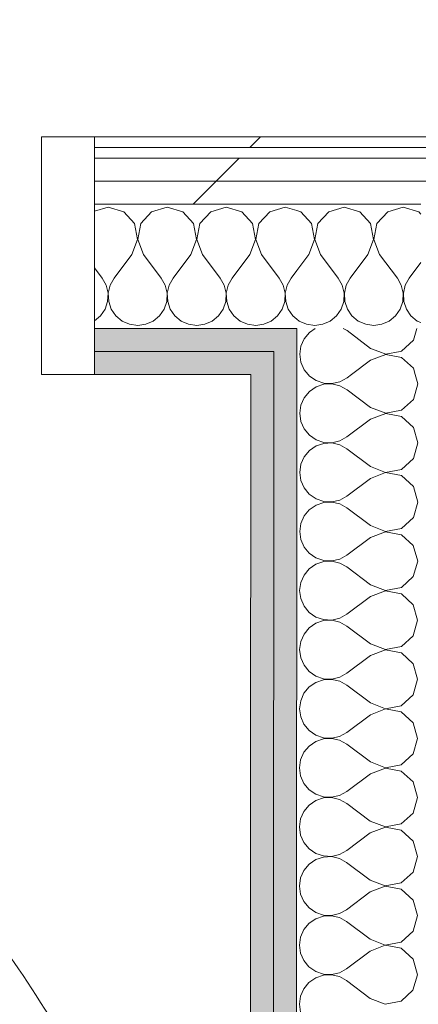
# Model space of a CAD drawing. Header units: millimetres. Extents: x -30280 to 19093, y -18706 to 4378.
# Tile 175 of 206: x -4067 to -3841, y -14164 to -13608. Entities that reach past the tile are written whole.
import ezdxf

# ---------------------------------------------------------------- set-up
doc = ezdxf.new("R2010")
doc.units = ezdxf.units.MM
doc.header["$MEASUREMENT"] = 0
doc.linetypes.add('Rayas Pequeñas', pattern=[282.222222, 141.111111, -141.111111])
doc.linetypes.add('Wipeout_Contour', pattern=[1000, 0, -1000])
for name, color, linetype in [('02_ACAB_Anotacio Portes', 7, 'Continuous'), ('Nuevo_08_E_Envans secs', 7, 'Continuous'), ('Nuevo_Puertas Archicad', 7, 'Continuous')]:
    doc.layers.add(name, color=color, linetype=linetype)
for name, color, linetype, lineweight in [('02_ACAB_Anotacio Portes_Pluma_Nº__46', 5, 'Continuous', 5), ('Nuevo_01 2D_Mobiliari_Pluma_Nº__101', 252, 'Continuous', 5), ('Nuevo_08_E_Envans secs_Pluma_Nº__1', 7, 'Continuous', 5), ('Nuevo_Puertas Archicad_Pluma_Nº__1', 7, 'Continuous', 5)]:
    doc.layers.add(name, color=color, linetype=linetype, lineweight=lineweight)
for name, color, linetype, lineweight, true_color in [('Nuevo_08_E_Envans secs_Pluma_Nº__102', 7, 'Continuous', 5, 0xcccccc), ('Nuevo_08_E_Envans secs_Pluma_Nº__171', 171, 'Continuous', 13, 0xaaaaff), ('Nuevo_08_E_Envans secs_Pluma_Nº__177', 7, 'Continuous', 15, 0xf7e046), ('Nuevo_08_E_Envans secs_Pluma_Nº__79', 7, 'Continuous', 5, 0xaaffd5)]:
    doc.layers.add(name, color=color, linetype=linetype, lineweight=lineweight, true_color=true_color)
doc.styles.add('Estilo_Generado_1', font='arial.ttf')
pattern_1 = [(45, (0, 0), (-183.8478, 183.8478), [195, -65]), (45, (7e-14, 183.85), (-183.8478, 183.8478), [195, -65])]

# ---------------------------------------------------------------- blocks, each defined once
blk = doc.blocks.new('*X217')
at = {"layer": 'Nuevo_08_E_Envans secs_Pluma_Nº__102', "color": 254, "linetype": 'Continuous', "lineweight": 5, "true_color": 0xcccccc}
for p, q in [((-3907.9, -13716.72), (-3910.02, -13716.12)), ((-3901.76, -13723.44), (-3907.9, -13716.72)), ((-3892.1, -13716.72), (-3898.24, -13723.44)), ((-3883.33, -13714.23), (-3892.1, -13716.72)), ((-3874.57, -13716.72), (-3883.33, -13714.23)), ((-3868.43, -13723.44), (-3874.57, -13716.72)), ((-3858.76, -13716.72), (-3864.91, -13723.44)), ((-3850, -13714.23), (-3858.76, -13716.72)), ((-3841.24, -13716.72), (-3850, -13714.23)), ((-3840.02, -13718.05), (-3841.24, -13716.72)), ((-3900.07, -13732.39), (-3901.76, -13723.44)), ((-3898.24, -13723.44), (-3899.93, -13732.39)), ((-3866.73, -13732.39), (-3868.43, -13723.44)), ((-3864.91, -13723.44), (-3866.6, -13732.39)), ((-3903.33, -13740.89), (-3900.07, -13732.39)), ((-3899.93, -13732.39), (-3896.67, -13740.89)), ((-3870, -13740.89), (-3866.73, -13732.39)), ((-3866.6, -13732.39), (-3863.33, -13740.89)), ((-3903.33, -13740.89), (-3910.04, -13749.84)), ((-3896.67, -13740.89), (-3886.67, -13754.23)), ((-3870, -13740.89), (-3880, -13754.23)), ((-3863.33, -13740.89), (-3853.33, -13754.23)), ((-3840.04, -13745.39), (-3846.67, -13754.23)), ((-3884.44, -13758.25), (-3886.67, -13754.23)), ((-3880, -13754.23), (-3882.23, -13758.25)), ((-3851.11, -13758.25), (-3853.33, -13754.23)), ((-3846.67, -13754.23), (-3848.89, -13758.25)), ((-3883.4, -13762.73), (-3884.44, -13758.25)), ((-3883.62, -13767.32), (-3883.4, -13762.73)), ((-3882.23, -13758.25), (-3883.27, -13762.73)), ((-3883.27, -13762.73), (-3883.04, -13767.32)), ((-3850.07, -13762.73), (-3851.11, -13758.25)), ((-3850.29, -13767.32), (-3850.07, -13762.73)), ((-3848.89, -13758.25), (-3849.93, -13762.73)), ((-3849.93, -13762.73), (-3849.71, -13767.32)), ((-3885.09, -13771.68), (-3883.62, -13767.32)), ((-3883.04, -13767.32), (-3881.57, -13771.68)), ((-3851.76, -13771.68), (-3850.29, -13767.32)), ((-3849.71, -13767.32), (-3848.24, -13771.68)), ((-3887.7, -13775.47), (-3885.09, -13771.68)), ((-3881.57, -13771.68), (-3878.97, -13775.47)), ((-3854.36, -13775.47), (-3851.76, -13771.68)), ((-3848.24, -13771.68), (-3845.64, -13775.47)), ((-3910.06, -13777.33), (-3908.76, -13778.4)), ((-3908.76, -13778.4), (-3904.55, -13780.26)), ((-3895.45, -13780.26), (-3891.24, -13778.4)), ((-3891.24, -13778.4), (-3887.7, -13775.47)), ((-3878.97, -13775.47), (-3875.43, -13778.4)), ((-3875.43, -13778.4), (-3871.22, -13780.26)), ((-3862.11, -13780.26), (-3857.9, -13778.4)), ((-3857.9, -13778.4), (-3854.36, -13775.47)), ((-3845.64, -13775.47), (-3842.1, -13778.4)), ((-3842.1, -13778.4), (-3840.07, -13779.3)), ((-3904.55, -13780.26), (-3900, -13780.89)), ((-3900, -13780.89), (-3895.45, -13780.26)), ((-3871.22, -13780.26), (-3866.67, -13780.89)), ((-3866.67, -13780.89), (-3862.11, -13780.26))]:
    blk.add_line(p, q, dxfattribs=at)
blk = doc.blocks.new('*X219')
at = {"layer": 'Nuevo_08_E_Envans secs_Pluma_Nº__102', "color": 254, "linetype": 'Continuous', "lineweight": 5, "true_color": 0xcccccc}
for p, q in [((-4016.67, -13714.23), (-4024.34, -13716.41)), ((-4007.9, -13716.72), (-4016.67, -13714.23)), ((-4001.76, -13723.44), (-4007.9, -13716.72)), ((-3992.1, -13716.72), (-3998.24, -13723.44)), ((-3983.33, -13714.23), (-3992.1, -13716.72)), ((-3974.57, -13716.72), (-3983.33, -13714.23)), ((-3968.43, -13723.44), (-3974.57, -13716.72)), ((-3958.76, -13716.72), (-3964.91, -13723.44)), ((-3950, -13714.23), (-3958.76, -13716.72)), ((-3941.24, -13716.72), (-3950, -13714.23)), ((-3935.09, -13723.44), (-3941.24, -13716.72)), ((-3925.43, -13716.72), (-3931.57, -13723.44)), ((-3916.67, -13714.23), (-3925.43, -13716.72)), ((-3910.02, -13716.12), (-3916.67, -13714.23)), ((-4000.07, -13732.39), (-4001.76, -13723.44)), ((-3998.24, -13723.44), (-3999.93, -13732.39)), ((-3966.73, -13732.39), (-3968.43, -13723.44)), ((-3964.91, -13723.44), (-3966.6, -13732.39)), ((-3933.4, -13732.39), (-3935.09, -13723.44)), ((-3931.57, -13723.44), (-3933.27, -13732.39)), ((-4003.33, -13740.89), (-4000.07, -13732.39)), ((-3999.93, -13732.39), (-3996.67, -13740.89)), ((-3970, -13740.89), (-3966.73, -13732.39)), ((-3966.6, -13732.39), (-3963.33, -13740.89)), ((-3936.67, -13740.89), (-3933.4, -13732.39)), ((-3933.27, -13732.39), (-3930, -13740.89)), ((-4003.33, -13740.89), (-4013.33, -13754.23)), ((-3996.67, -13740.89), (-3986.67, -13754.23)), ((-3970, -13740.89), (-3980, -13754.23)), ((-3963.33, -13740.89), (-3953.33, -13754.23)), ((-3936.67, -13740.89), (-3946.67, -13754.23)), ((-3930, -13740.89), (-3920, -13754.23)), ((-4024.34, -13748.44), (-4020, -13754.23)), ((-3910.04, -13749.84), (-3913.33, -13754.23)), ((-4017.77, -13758.25), (-4020, -13754.23)), ((-4013.33, -13754.23), (-4015.56, -13758.25)), ((-3984.44, -13758.25), (-3986.67, -13754.23)), ((-3980, -13754.23), (-3982.23, -13758.25)), ((-3951.11, -13758.25), (-3953.33, -13754.23)), ((-3946.67, -13754.23), (-3948.89, -13758.25)), ((-3917.77, -13758.25), (-3920, -13754.23)), ((-3913.33, -13754.23), (-3915.56, -13758.25)), ((-4016.73, -13762.73), (-4017.77, -13758.25)), ((-4016.96, -13767.32), (-4016.73, -13762.73)), ((-4015.56, -13758.25), (-4016.6, -13762.73)), ((-4016.6, -13762.73), (-4016.38, -13767.32)), ((-3983.4, -13762.73), (-3984.44, -13758.25)), ((-3983.62, -13767.32), (-3983.4, -13762.73)), ((-3982.23, -13758.25), (-3983.27, -13762.73)), ((-3983.27, -13762.73), (-3983.04, -13767.32)), ((-3950.07, -13762.73), (-3951.11, -13758.25)), ((-3950.29, -13767.32), (-3950.07, -13762.73)), ((-3948.89, -13758.25), (-3949.93, -13762.73)), ((-3949.93, -13762.73), (-3949.71, -13767.32)), ((-3916.73, -13762.73), (-3917.77, -13758.25)), ((-3916.96, -13767.32), (-3916.73, -13762.73)), ((-3915.56, -13758.25), (-3916.6, -13762.73)), ((-3916.6, -13762.73), (-3916.38, -13767.32)), ((-4018.43, -13771.68), (-4016.96, -13767.32)), ((-4016.38, -13767.32), (-4014.91, -13771.68)), ((-3985.09, -13771.68), (-3983.62, -13767.32)), ((-3983.04, -13767.32), (-3981.57, -13771.68)), ((-3951.76, -13771.68), (-3950.29, -13767.32)), ((-3949.71, -13767.32), (-3948.24, -13771.68)), ((-3918.43, -13771.68), (-3916.96, -13767.32)), ((-3916.38, -13767.32), (-3914.91, -13771.68)), ((-4021.03, -13775.47), (-4018.43, -13771.68)), ((-4014.91, -13771.68), (-4012.3, -13775.47)), ((-3987.7, -13775.47), (-3985.09, -13771.68)), ((-3981.57, -13771.68), (-3978.97, -13775.47)), ((-3954.36, -13775.47), (-3951.76, -13771.68)), ((-3948.24, -13771.68), (-3945.64, -13775.47)), ((-3921.03, -13775.47), (-3918.43, -13771.68)), ((-3914.91, -13771.68), (-3912.3, -13775.47)), ((-4024.34, -13778.21), (-4021.03, -13775.47)), ((-4012.3, -13775.47), (-4008.76, -13778.4)), ((-4008.76, -13778.4), (-4004.55, -13780.26)), ((-3995.45, -13780.26), (-3991.24, -13778.4)), ((-3991.24, -13778.4), (-3987.7, -13775.47)), ((-3978.97, -13775.47), (-3975.43, -13778.4)), ((-3975.43, -13778.4), (-3971.22, -13780.26)), ((-3962.11, -13780.26), (-3957.9, -13778.4)), ((-3957.9, -13778.4), (-3954.36, -13775.47)), ((-3945.64, -13775.47), (-3942.1, -13778.4)), ((-3942.1, -13778.4), (-3937.89, -13780.26)), ((-3928.78, -13780.26), (-3924.57, -13778.4)), ((-3924.57, -13778.4), (-3921.03, -13775.47)), ((-3912.3, -13775.47), (-3910.06, -13777.33)), ((-4004.55, -13780.26), (-4000, -13780.89)), ((-4000, -13780.89), (-3995.45, -13780.26)), ((-3971.22, -13780.26), (-3966.67, -13780.89)), ((-3966.67, -13780.89), (-3962.11, -13780.26)), ((-3937.89, -13780.26), (-3933.33, -13780.89)), ((-3933.33, -13780.89), (-3928.78, -13780.26))]:
    blk.add_line(p, q, dxfattribs=at)
blk = doc.blocks.new('Puerta Corredera Empotrada 27_4')
at = {"layer": 'Nuevo_Puertas Archicad_Pluma_Nº__1', "color": 7, "linetype": 'Continuous', "lineweight": 5}
for p, q in [((-420, 0), (-450, 0)), ((-450, 0), (-450, -134)), ((-450, -13), (-450, 0)), ((-450, -13), (-450, 0)), ((-420, -134), (-420, 0)), ((-450, -26), (-450, -13)), ((-450, -26), (-450, -13)), ((-450, -96), (-450, -26)), ((-450, -96), (-450, -26)), ((-450, -109), (-450, -96)), ((-450, -109), (-450, -96)), ((-450, -122), (-450, -109)), ((-450, -122), (-450, -109)), ((-450, -128), (-450, -122)), ((-450, -128), (-450, -122)), ((-450, -134), (-450, -128)), ((-450, -134), (-450, -128)), ((-450, -134), (-420, -134))]:
    blk.add_line(p, q, dxfattribs=at)
blk = doc.blocks.new('Muro_76_1', base_point=(-1686.99, -13808.56))
at = {"layer": 'Nuevo_08_E_Envans secs_Pluma_Nº__79', "linetype": 'Continuous', "lineweight": 5, "true_color": 0xaaffd5}
for points in [[(-4024.34, -13795.56), (-3923.08, -13795.56), (-3923.07, -13782.56), (-4024.34, -13782.56)], [(-3923.08, -13795.56), (-3910.08, -13795.56), (-3910.07, -13782.56), (-3923.07, -13782.56)], [(-4024.34, -13795.56), (-4024.34, -13808.56), (-3936.09, -13808.56), (-3936.08, -13795.56)], [(-3936.09, -13808.56), (-3923.09, -13808.56), (-3923.08, -13795.56), (-3936.08, -13795.56)]]:
    blk.add_hatch(color=121, dxfattribs=at).paths.add_polyline_path(points)
at = {"layer": 'Nuevo_08_E_Envans secs_Pluma_Nº__1', "color": 7, "linetype": 'Continuous', "lineweight": 5}
for p, q in [((-3923.07, -13782.56), (-4024.34, -13782.56)), ((-4024.34, -13782.56), (-4024.34, -13795.56)), ((-3910.07, -13782.56), (-3923.07, -13782.56)), ((-3910.07, -13782.56), (-3910.08, -13795.56)), ((-3936.08, -13795.56), (-4024.34, -13795.56)), ((-4024.34, -13795.56), (-4024.34, -13808.56)), ((-3923.08, -13795.56), (-3936.08, -13795.56)), ((-3923.08, -13795.56), (-3923.09, -13808.56))]:
    blk.add_line(p, q, dxfattribs=at)
at = {"layer": 'Nuevo_08_E_Envans secs_Pluma_Nº__1', "color": 7, "linetype": 'Continuous', "lineweight": 5, "flags": 128}
blk.add_lwpolyline([(-4024.34, -13808.56), (-3936.09, -13808.56)], dxfattribs=at)
at = {"color": 254, "linetype": 'Wipeout_Contour', "lineweight": 0, "ltscale": 56046.815593}
blk.add_wipeout([(-4024.34, -13680.56), (-1558.9, -13680.56), (-1558.89, -13674.56), (-4024.34, -13674.56)], dxfattribs=at).dxf.layer = 'Nuevo_08_E_Envans secs'
at = {"color": 254, "linetype": 'Wipeout_Contour', "lineweight": 0, "ltscale": 56111.684151}
blk.add_wipeout([(-4024.34, -13699.56), (-1577.91, -13699.56), (-1577.9, -13686.56), (-4024.34, -13686.56)], dxfattribs=at).dxf.layer = 'Nuevo_08_E_Envans secs'
at = {"layer": 'Nuevo_08_E_Envans secs_Pluma_Nº__171', "linetype": 'Continuous', "lineweight": 13, "true_color": 0xaaaaff}
h = blk.add_hatch(dxfattribs=at)
h.set_pattern_fill('Panellat_HPL_0001', color=161, style=0, pattern_type=2)
h.set_pattern_definition(pattern_1)
h.paths.add_polyline_path([(-4024.34, -13680.56), (-1558.9, -13680.56), (-1558.89, -13674.56), (-4024.34, -13674.56)])
at = {"layer": 'Nuevo_08_E_Envans secs_Pluma_Nº__177', "linetype": 'Continuous', "lineweight": 15, "true_color": 0xf7e046}
h = blk.add_hatch(dxfattribs=at)
h.set_pattern_fill('Panellat_HPL_0001', color=53, style=0, pattern_type=2)
h.set_pattern_definition(pattern_1)
h.paths.add_polyline_path([(-4024.34, -13699.56), (-1577.91, -13699.56), (-1577.9, -13686.56), (-4024.34, -13686.56)])
at = {"layer": 'Nuevo_08_E_Envans secs_Pluma_Nº__1', "color": 7, "linetype": 'Continuous', "lineweight": 5}
for p, q in [((-4024.34, -13674.56), (-4024.34, -13680.56)), ((-1564.9, -13680.56), (-4024.34, -13680.56)), ((-4024.34, -13680.56), (-4024.34, -13686.56)), ((-1577.9, -13686.56), (-4024.34, -13686.56))]:
    blk.add_line(p, q, dxfattribs=at)
at = {"layer": 'Nuevo_08_E_Envans secs_Pluma_Nº__1', "color": 7, "linetype": 'Continuous', "lineweight": 5, "flags": 128}
blk.add_lwpolyline([(-1558.89, -13674.56), (-4024.34, -13674.56)], dxfattribs=at)
at = {"color": 254, "linetype": 'Wipeout_Contour', "lineweight": 0, "ltscale": 56165.447628}
blk.add_wipeout([(-4024.34, -13712.56), (-1590.92, -13712.56), (-1590.91, -13699.56), (-4024.34, -13699.56)], dxfattribs=at).dxf.layer = 'Nuevo_08_E_Envans secs'
at = {"layer": 'Nuevo_08_E_Envans secs_Pluma_Nº__177', "linetype": 'Continuous', "lineweight": 15, "true_color": 0xf7e046}
h = blk.add_hatch(dxfattribs=at)
h.set_pattern_fill('Panellat_HPL_0001', color=53, style=0, pattern_type=2)
h.set_pattern_definition(pattern_1)
h.paths.add_polyline_path([(-4024.34, -13712.56), (-1590.92, -13712.56), (-1590.91, -13699.56), (-4024.34, -13699.56)])
at = {"layer": 'Nuevo_08_E_Envans secs_Pluma_Nº__1', "color": 7, "linetype": 'Continuous', "lineweight": 5}
for p, q in [((-4024.34, -13686.56), (-4024.34, -13699.56)), ((-1590.91, -13699.56), (-4024.34, -13699.56)), ((-4024.34, -13699.56), (-4024.34, -13712.56)), ((-3910.02, -13712.56), (-4024.34, -13712.56)), ((-4024.34, -13712.56), (-4024.34, -13782.56)), ((-3840.02, -13712.56), (-3910.02, -13712.56))]:
    blk.add_line(p, q, dxfattribs=at)
at = {"layer": 'Nuevo_08_E_Envans secs', "color": 7, "lineweight": 20}
for name in ['*X219', '*X217']:
    blk.add_blockref(name, (0, 0), dxfattribs=at)
at = {"layer": 'Nuevo_Puertas Archicad', "color": 253, "linetype": 'Continuous', "lineweight": 5, "true_color": 0xa4a4a6, "zscale": 1000, "rotation": 180}
blk.add_blockref('Puerta Corredera Empotrada 27_4', (-4474.34, -13808.56), dxfattribs=at)
blk = doc.blocks.new('*X449')
at = {"layer": 'Nuevo_08_E_Envans secs_Pluma_Nº__102', "color": 254, "linetype": 'Continuous', "lineweight": 5, "true_color": 0xcccccc}
for p, q in [((-3902.98, -13784.82), (-3905.92, -13788.35)), ((-3899.69, -13782.56), (-3902.98, -13784.82)), ((-3881.74, -13783.8), (-3883.98, -13782.56)), ((-3868.41, -13793.81), (-3881.74, -13783.8)), ((-3844.23, -13789.26), (-3842.32, -13782.56)), ((-3905.92, -13788.35), (-3907.77, -13792.56)), ((-3850.96, -13795.4), (-3844.23, -13789.26)), ((-3907.77, -13792.56), (-3908.19, -13795.56)), ((-3868.41, -13793.81), (-3863.87, -13795.56)), ((-3851.82, -13795.56), (-3850.96, -13795.4))]:
    blk.add_line(p, q, dxfattribs=at)
blk = doc.blocks.new('*X450')
at = {"layer": 'Nuevo_08_E_Envans secs_Pluma_Nº__102', "color": 254, "linetype": 'Continuous', "lineweight": 5, "true_color": 0xcccccc}
for p, q in [((-3908.19, -13795.56), (-3908.41, -13797.12)), ((-3863.87, -13795.56), (-3859.91, -13797.08)), ((-3859.91, -13797.08), (-3851.82, -13795.56)), ((-3908.41, -13797.12), (-3907.78, -13801.67)), ((-3907.78, -13801.67), (-3905.93, -13805.88)), ((-3868.41, -13800.48), (-3879.21, -13808.56)), ((-3859.91, -13797.22), (-3868.41, -13800.48)), ((-3850.96, -13798.92), (-3859.91, -13797.22)), ((-3844.24, -13805.07), (-3850.96, -13798.92)), ((-3905.93, -13805.88), (-3903.71, -13808.56)), ((-3843.25, -13808.56), (-3844.24, -13805.07))]:
    blk.add_line(p, q, dxfattribs=at)
blk = doc.blocks.new('*X451')
at = {"layer": 'Nuevo_08_E_Envans secs_Pluma_Nº__102', "color": 254, "linetype": 'Continuous', "lineweight": 5, "true_color": 0xcccccc}
for p, q in [((-3903.71, -13808.56), (-3903, -13809.42)), ((-3903, -13809.42), (-3899.21, -13812.03)), ((-3899.21, -13812.03), (-3894.85, -13813.5)), ((-3890.26, -13813.73), (-3885.78, -13812.69)), ((-3885.78, -13812.69), (-3881.76, -13810.47)), ((-3879.21, -13808.56), (-3881.76, -13810.47)), ((-3841.76, -13813.83), (-3843.25, -13808.56)), ((-3903, -13818.15), (-3905.94, -13821.69)), ((-3899.21, -13815.55), (-3903, -13818.15)), ((-3894.85, -13814.08), (-3899.21, -13815.55)), ((-3894.85, -13813.5), (-3890.26, -13813.73)), ((-3890.26, -13813.86), (-3894.85, -13814.08)), ((-3885.78, -13814.91), (-3890.26, -13813.86)), ((-3881.76, -13817.13), (-3885.78, -13814.91)), ((-3868.43, -13827.14), (-3881.76, -13817.13)), ((-3844.25, -13822.59), (-3841.76, -13813.83)), ((-3905.94, -13821.69), (-3907.8, -13825.89)), ((-3850.98, -13828.73), (-3844.25, -13822.59)), ((-3907.8, -13825.89), (-3908.44, -13830.45)), ((-3868.43, -13827.14), (-3859.93, -13830.42)), ((-3859.93, -13830.42), (-3850.98, -13828.73)), ((-3908.44, -13830.45), (-3907.81, -13835)), ((-3907.81, -13835), (-3905.95, -13839.21)), ((-3868.44, -13833.81), (-3881.78, -13843.8)), ((-3859.93, -13830.55), (-3868.44, -13833.81)), ((-3850.98, -13832.25), (-3859.93, -13830.55)), ((-3844.26, -13838.4), (-3850.98, -13832.25)), ((-3905.95, -13839.21), (-3903.02, -13842.76)), ((-3841.78, -13847.16), (-3844.26, -13838.4)), ((-3903.02, -13842.76), (-3899.23, -13845.36)), ((-3899.23, -13845.36), (-3894.88, -13846.84)), ((-3890.29, -13847.06), (-3885.81, -13846.02)), ((-3885.81, -13846.02), (-3881.78, -13843.8)), ((-3903.03, -13851.48), (-3905.97, -13855.02)), ((-3899.24, -13848.88), (-3903.03, -13851.48)), ((-3894.88, -13847.42), (-3899.24, -13848.88)), ((-3894.88, -13846.84), (-3890.29, -13847.06)), ((-3890.29, -13847.2), (-3894.88, -13847.42)), ((-3885.81, -13848.24), (-3890.29, -13847.2)), ((-3881.78, -13850.47), (-3885.81, -13848.24)), ((-3868.46, -13860.48), (-3881.78, -13850.47)), ((-3844.28, -13855.92), (-3841.78, -13847.16)), ((-3905.97, -13855.02), (-3907.82, -13859.23)), ((-3851.01, -13862.06), (-3844.28, -13855.92)), ((-3907.82, -13859.23), (-3908.46, -13863.78)), ((-3868.46, -13860.48), (-3859.96, -13863.75)), ((-3859.96, -13863.75), (-3851.01, -13862.06)), ((-3908.46, -13863.78), (-3907.83, -13868.34)), ((-3907.83, -13868.34), (-3905.98, -13872.55)), ((-3868.46, -13867.14), (-3881.8, -13877.13)), ((-3859.96, -13863.89), (-3868.46, -13867.14)), ((-3851.01, -13865.58), (-3859.96, -13863.89)), ((-3844.29, -13871.73), (-3851.01, -13865.58)), ((-3905.98, -13872.55), (-3903.05, -13876.09)), ((-3841.81, -13880.5), (-3844.29, -13871.73)), ((-3903.05, -13876.09), (-3899.26, -13878.7)), ((-3899.26, -13878.7), (-3894.9, -13880.17)), ((-3890.31, -13880.39), (-3885.83, -13879.36)), ((-3885.83, -13879.36), (-3881.8, -13877.13)), ((-3903.05, -13884.82), (-3905.99, -13888.35)), ((-3899.26, -13882.21), (-3903.05, -13884.82)), ((-3894.9, -13880.75), (-3899.26, -13882.21)), ((-3894.9, -13880.17), (-3890.31, -13880.39)), ((-3890.31, -13880.53), (-3894.9, -13880.75)), ((-3885.83, -13881.57), (-3890.31, -13880.53)), ((-3881.81, -13883.8), (-3885.83, -13881.57)), ((-3868.48, -13893.81), (-3881.81, -13883.8)), ((-3844.3, -13889.26), (-3841.81, -13880.5)), ((-3905.99, -13888.35), (-3907.85, -13892.56)), ((-3851.03, -13895.4), (-3844.3, -13889.26)), ((-3907.85, -13892.56), (-3908.49, -13897.12)), ((-3868.48, -13893.81), (-3859.98, -13897.08)), ((-3859.98, -13897.08), (-3851.03, -13895.4)), ((-3908.49, -13897.12), (-3907.85, -13901.67)), ((-3907.85, -13901.67), (-3906, -13905.88)), ((-3868.49, -13900.48), (-3881.83, -13910.47)), ((-3859.98, -13897.22), (-3868.49, -13900.48)), ((-3851.03, -13898.92), (-3859.98, -13897.22)), ((-3844.31, -13905.07), (-3851.03, -13898.92)), ((-3906, -13905.88), (-3903.07, -13909.42)), ((-3841.83, -13913.83), (-3844.31, -13905.07)), ((-3903.07, -13909.42), (-3899.28, -13912.03)), ((-3899.28, -13912.03), (-3894.93, -13913.5)), ((-3890.33, -13913.73), (-3885.85, -13912.69)), ((-3885.85, -13912.69), (-3881.83, -13910.47)), ((-3903.08, -13918.15), (-3906.01, -13921.69)), ((-3899.29, -13915.55), (-3903.08, -13918.15)), ((-3894.93, -13914.08), (-3899.29, -13915.55)), ((-3894.93, -13913.5), (-3890.33, -13913.73)), ((-3890.33, -13913.86), (-3894.93, -13914.08)), ((-3885.86, -13914.91), (-3890.33, -13913.86)), ((-3881.83, -13917.13), (-3885.86, -13914.91)), ((-3868.51, -13927.14), (-3881.83, -13917.13)), ((-3844.33, -13922.59), (-3841.83, -13913.83)), ((-3906.01, -13921.69), (-3907.87, -13925.89)), ((-3851.06, -13928.73), (-3844.33, -13922.59)), ((-3907.87, -13925.89), (-3908.51, -13930.45)), ((-3868.51, -13927.14), (-3860.01, -13930.42)), ((-3860.01, -13930.42), (-3851.06, -13928.73)), ((-3908.51, -13930.45), (-3907.88, -13935)), ((-3907.88, -13935), (-3906.03, -13939.21)), ((-3868.51, -13933.81), (-3881.85, -13943.8)), ((-3860.01, -13930.55), (-3868.51, -13933.81)), ((-3851.06, -13932.25), (-3860.01, -13930.55)), ((-3844.34, -13938.4), (-3851.06, -13932.25)), ((-3906.03, -13939.21), (-3903.1, -13942.76)), ((-3841.86, -13947.16), (-3844.34, -13938.4)), ((-3903.1, -13942.76), (-3899.31, -13945.36)), ((-3899.31, -13945.36), (-3894.95, -13946.84)), ((-3890.36, -13947.06), (-3885.88, -13946.02)), ((-3885.88, -13946.02), (-3881.85, -13943.8)), ((-3903.1, -13951.48), (-3906.04, -13955.02)), ((-3899.31, -13948.88), (-3903.1, -13951.48)), ((-3894.95, -13947.42), (-3899.31, -13948.88)), ((-3894.95, -13946.84), (-3890.36, -13947.06)), ((-3890.36, -13947.2), (-3894.95, -13947.42)), ((-3885.88, -13948.24), (-3890.36, -13947.2)), ((-3881.86, -13950.47), (-3885.88, -13948.24)), ((-3868.53, -13960.48), (-3881.86, -13950.47)), ((-3844.35, -13955.92), (-3841.86, -13947.16)), ((-3906.04, -13955.02), (-3907.9, -13959.23)), ((-3851.08, -13962.06), (-3844.35, -13955.92)), ((-3907.9, -13959.23), (-3908.54, -13963.78)), ((-3868.53, -13960.48), (-3860.03, -13963.75)), ((-3860.03, -13963.75), (-3851.08, -13962.06)), ((-3908.54, -13963.78), (-3907.9, -13968.34)), ((-3907.9, -13968.34), (-3906.05, -13972.55)), ((-3868.54, -13967.14), (-3881.88, -13977.13)), ((-3860.03, -13963.89), (-3868.54, -13967.14)), ((-3851.08, -13965.58), (-3860.03, -13963.89)), ((-3844.36, -13971.73), (-3851.08, -13965.58)), ((-3906.05, -13972.55), (-3903.12, -13976.09)), ((-3841.88, -13980.5), (-3844.36, -13971.73)), ((-3903.12, -13976.09), (-3899.33, -13978.7)), ((-3899.33, -13978.7), (-3894.98, -13980.17)), ((-3890.38, -13980.39), (-3885.9, -13979.36)), ((-3885.9, -13979.36), (-3881.88, -13977.13)), ((-3903.13, -13984.82), (-3906.06, -13988.35)), ((-3899.34, -13982.21), (-3903.13, -13984.82)), ((-3894.98, -13980.75), (-3899.34, -13982.21)), ((-3894.98, -13980.17), (-3890.38, -13980.39)), ((-3890.38, -13980.53), (-3894.98, -13980.75)), ((-3885.91, -13981.57), (-3890.38, -13980.53)), ((-3881.88, -13983.8), (-3885.91, -13981.57)), ((-3868.56, -13993.81), (-3881.88, -13983.8)), ((-3844.38, -13989.26), (-3841.88, -13980.5)), ((-3906.06, -13988.35), (-3907.92, -13992.56)), ((-3851.1, -13995.4), (-3844.38, -13989.26)), ((-3907.92, -13992.56), (-3908.56, -13997.12)), ((-3868.56, -13993.81), (-3860.06, -13997.08)), ((-3860.06, -13997.08), (-3851.1, -13995.4)), ((-3908.56, -13997.12), (-3907.93, -14001.67)), ((-3907.93, -14001.67), (-3906.08, -14005.88)), ((-3868.56, -14000.48), (-3881.9, -14010.47)), ((-3860.06, -13997.22), (-3868.56, -14000.48)), ((-3851.11, -13998.92), (-3860.06, -13997.22)), ((-3844.39, -14005.07), (-3851.11, -13998.92)), ((-3906.08, -14005.88), (-3903.15, -14009.42)), ((-3841.91, -14013.83), (-3844.39, -14005.07)), ((-3903.15, -14009.42), (-3899.36, -14012.03)), ((-3899.36, -14012.03), (-3895, -14013.5)), ((-3890.41, -14013.73), (-3885.93, -14012.69)), ((-3885.93, -14012.69), (-3881.9, -14010.47)), ((-3903.15, -14018.15), (-3906.09, -14021.69)), ((-3899.36, -14015.55), (-3903.15, -14018.15)), ((-3895, -14014.08), (-3899.36, -14015.55)), ((-3895, -14013.5), (-3890.41, -14013.73)), ((-3890.41, -14013.86), (-3895, -14014.08)), ((-3885.93, -14014.91), (-3890.41, -14013.86)), ((-3881.91, -14017.13), (-3885.93, -14014.91)), ((-3868.58, -14027.14), (-3881.91, -14017.13)), ((-3844.4, -14022.59), (-3841.91, -14013.83)), ((-3906.09, -14021.69), (-3907.95, -14025.89)), ((-3851.13, -14028.73), (-3844.4, -14022.59)), ((-3907.95, -14025.89), (-3908.58, -14030.45)), ((-3868.58, -14027.14), (-3860.08, -14030.42)), ((-3860.08, -14030.42), (-3851.13, -14028.73)), ((-3908.58, -14030.45), (-3907.95, -14035)), ((-3907.95, -14035), (-3906.1, -14039.21)), ((-3868.59, -14033.81), (-3881.93, -14043.8)), ((-3860.08, -14030.55), (-3868.59, -14033.81)), ((-3851.13, -14032.25), (-3860.08, -14030.55)), ((-3844.41, -14038.4), (-3851.13, -14032.25)), ((-3906.1, -14039.21), (-3903.17, -14042.76)), ((-3841.93, -14047.16), (-3844.41, -14038.4)), ((-3903.17, -14042.76), (-3899.38, -14045.36)), ((-3899.38, -14045.36), (-3895.03, -14046.84)), ((-3890.43, -14047.06), (-3885.95, -14046.02)), ((-3885.95, -14046.02), (-3881.93, -14043.8)), ((-3903.18, -14051.48), (-3906.11, -14055.02)), ((-3899.38, -14048.88), (-3903.18, -14051.48)), ((-3895.03, -14047.42), (-3899.38, -14048.88)), ((-3895.03, -14046.84), (-3890.43, -14047.06)), ((-3890.43, -14047.2), (-3895.03, -14047.42)), ((-3885.96, -14048.24), (-3890.43, -14047.2)), ((-3881.93, -14050.47), (-3885.96, -14048.24)), ((-3868.61, -14060.48), (-3881.93, -14050.47)), ((-3844.43, -14055.92), (-3841.93, -14047.16)), ((-3906.11, -14055.02), (-3907.97, -14059.23)), ((-3851.15, -14062.06), (-3844.43, -14055.92)), ((-3907.97, -14059.23), (-3908.61, -14063.78)), ((-3868.61, -14060.48), (-3860.11, -14063.75)), ((-3860.11, -14063.75), (-3851.15, -14062.06)), ((-3908.61, -14063.78), (-3907.98, -14068.34)), ((-3907.98, -14068.34), (-3906.13, -14072.55)), ((-3868.61, -14067.14), (-3881.95, -14077.13)), ((-3860.11, -14063.89), (-3868.61, -14067.14)), ((-3851.16, -14065.58), (-3860.11, -14063.89)), ((-3844.44, -14071.73), (-3851.16, -14065.58)), ((-3906.13, -14072.55), (-3903.19, -14076.09)), ((-3841.95, -14080.5), (-3844.44, -14071.73)), ((-3903.19, -14076.09), (-3899.41, -14078.7)), ((-3899.41, -14078.7), (-3895.05, -14080.17)), ((-3890.46, -14080.39), (-3885.98, -14079.36)), ((-3885.98, -14079.36), (-3881.95, -14077.13)), ((-3903.2, -14084.82), (-3906.14, -14088.35)), ((-3899.41, -14082.21), (-3903.2, -14084.82)), ((-3895.05, -14080.75), (-3899.41, -14082.21)), ((-3895.05, -14080.17), (-3890.46, -14080.39)), ((-3890.46, -14080.53), (-3895.05, -14080.75)), ((-3885.98, -14081.57), (-3890.46, -14080.53)), ((-3881.96, -14083.8), (-3885.98, -14081.57)), ((-3868.63, -14093.81), (-3881.96, -14083.8)), ((-3844.45, -14089.26), (-3841.95, -14080.5)), ((-3906.14, -14088.35), (-3908, -14092.56)), ((-3851.18, -14095.4), (-3844.45, -14089.26)), ((-3908, -14092.56), (-3908.63, -14097.12)), ((-3868.63, -14093.81), (-3860.13, -14097.08)), ((-3860.13, -14097.08), (-3851.18, -14095.4)), ((-3908.63, -14097.12), (-3908, -14101.67)), ((-3908, -14101.67), (-3906.15, -14105.88)), ((-3868.64, -14100.48), (-3881.98, -14110.47)), ((-3860.13, -14097.22), (-3868.64, -14100.48)), ((-3851.18, -14098.92), (-3860.13, -14097.22)), ((-3844.46, -14105.07), (-3851.18, -14098.92)), ((-3906.15, -14105.88), (-3903.22, -14109.42)), ((-3841.98, -14113.83), (-3844.46, -14105.07)), ((-3903.22, -14109.42), (-3899.43, -14112.03)), ((-3899.43, -14112.03), (-3895.08, -14113.5)), ((-3890.48, -14113.73), (-3886, -14112.69)), ((-3886, -14112.69), (-3881.98, -14110.47)), ((-3903.23, -14118.15), (-3906.16, -14121.69)), ((-3899.43, -14115.55), (-3903.23, -14118.15)), ((-3895.08, -14114.08), (-3899.43, -14115.55)), ((-3895.08, -14113.5), (-3890.48, -14113.73)), ((-3890.48, -14113.86), (-3895.08, -14114.08)), ((-3886, -14114.91), (-3890.48, -14113.86)), ((-3881.98, -14117.13), (-3886, -14114.91)), ((-3868.66, -14127.14), (-3881.98, -14117.13)), ((-3844.47, -14122.59), (-3841.98, -14113.83)), ((-3906.16, -14121.69), (-3908.02, -14125.89)), ((-3851.2, -14128.73), (-3844.47, -14122.59)), ((-3908.02, -14125.89), (-3908.66, -14130.45)), ((-3868.66, -14127.14), (-3860.16, -14130.42)), ((-3860.16, -14130.42), (-3851.2, -14128.73)), ((-3908.66, -14130.45), (-3908.03, -14135)), ((-3908.03, -14135), (-3906.18, -14139.21)), ((-3868.66, -14133.81), (-3882, -14143.8)), ((-3860.16, -14130.55), (-3868.66, -14133.81)), ((-3851.21, -14132.25), (-3860.16, -14130.55)), ((-3844.49, -14138.4), (-3851.21, -14132.25)), ((-3906.18, -14139.21), (-3903.24, -14142.76)), ((-3842, -14147.16), (-3844.49, -14138.4)), ((-3903.24, -14142.76), (-3899.46, -14145.36)), ((-3899.46, -14145.36), (-3895.1, -14146.84)), ((-3890.51, -14147.06), (-3886.03, -14146.02)), ((-3886.03, -14146.02), (-3882, -14143.8)), ((-3903.25, -14151.48), (-3906.19, -14155.02)), ((-3899.46, -14148.88), (-3903.25, -14151.48)), ((-3895.1, -14147.42), (-3899.46, -14148.88)), ((-3895.1, -14146.84), (-3890.51, -14147.06)), ((-3890.51, -14147.2), (-3895.1, -14147.42)), ((-3886.03, -14148.24), (-3890.51, -14147.2)), ((-3882.01, -14150.47), (-3886.03, -14148.24)), ((-3868.68, -14160.48), (-3882.01, -14150.47)), ((-3844.5, -14155.92), (-3842, -14147.16)), ((-3906.19, -14155.02), (-3908.05, -14159.23)), ((-3851.23, -14162.06), (-3844.5, -14155.92)), ((-3908.05, -14159.23), (-3908.68, -14163.78)), ((-3868.68, -14160.48), (-3860.18, -14163.75)), ((-3860.18, -14163.75), (-3851.23, -14162.06)), ((-3908.68, -14163.78), (-3908.05, -14168.34))]:
    blk.add_line(p, q, dxfattribs=at)
blk = doc.blocks.new('Muro_122_1', base_point=(-3937.2, -15319.55))
at = {"layer": 'Nuevo_08_E_Envans secs_Pluma_Nº__79', "linetype": 'Continuous', "lineweight": 5, "true_color": 0xaaffd5}
for points in [[(-3923.09, -13808.56), (-3910.09, -13808.56), (-3910.08, -13795.56), (-3923.08, -13795.56)], [(-3924.2, -15319.59), (-3923.09, -13808.56), (-3936.09, -13808.56), (-3937.2, -15319.55)], [(-3911.2, -15319.62), (-3910.09, -13808.56), (-3923.09, -13808.56), (-3924.2, -15319.59)]]:
    blk.add_hatch(color=121, dxfattribs=at).paths.add_polyline_path(points)
at = {"layer": 'Nuevo_08_E_Envans secs_Pluma_Nº__1', "color": 7, "linetype": 'Continuous', "lineweight": 5}
for p, q in [((-3910.07, -13782.56), (-3910.08, -13795.56)), ((-3923.08, -13795.56), (-3923.09, -13808.56)), ((-3910.08, -13795.56), (-3910.09, -13808.56)), ((-3924.2, -15319.59), (-3923.09, -13808.56)), ((-3911.2, -15319.62), (-3910.09, -13808.56))]:
    blk.add_line(p, q, dxfattribs=at)
at = {"layer": 'Nuevo_08_E_Envans secs_Pluma_Nº__1', "color": 7, "linetype": 'Continuous', "lineweight": 5, "flags": 128}
blk.add_lwpolyline([(-3936.09, -13808.56), (-3937.2, -15319.55)], dxfattribs=at)
at = {"layer": 'Nuevo_08_E_Envans secs', "color": 7, "lineweight": 20}
for name in ['*X449', '*X450', '*X451']:
    blk.add_blockref(name, (0, 0), dxfattribs=at)
blk = doc.blocks.new('Etiqueta_6_1', base_point=(-4494, -12613.98))
at = {"color": 254, "linetype": 'Wipeout_Contour', "lineweight": 0, "ltscale": 471528.769412}
blk.add_wipeout([(-4994, -13114.98), (-4994, -13114.98), (-4983.07, -13218.94), (-4950.77, -13318.35), (-4898.5, -13408.87), (-4828.56, -13486.55), (-4744, -13547.99), (-4648.5, -13590.51), (-4546.26, -13612.24), (-4441.73, -13612.24), (-4339.49, -13590.51), (-4244, -13547.99), (-4159.43, -13486.55), (-4089.49, -13408.87), (-4037.22, -13318.35), (-4004.92, -13218.94), (-3994, -13114.98), (-3994, -13114.98), (-3994, -13114.98), (-4004.92, -13011.02), (-4037.22, -12911.61), (-4089.49, -12821.09), (-4159.43, -12743.41), (-4244, -12681.97), (-4339.49, -12639.45), (-4441.73, -12617.72), (-4546.26, -12617.72), (-4648.5, -12639.45), (-4744, -12681.97), (-4828.56, -12743.41), (-4898.5, -12821.09), (-4950.77, -12911.61), (-4983.07, -13011.02)], dxfattribs=at).dxf.layer = '02_ACAB_Anotacio Portes'
at = {"layer": '02_ACAB_Anotacio Portes_Pluma_Nº__46', "color": 5, "linetype": 'Continuous', "lineweight": 5, "flags": 128}
blk.add_lwpolyline([(-4994, -13114.98, 1), (-3994, -13114.98, 1)], format="xyb", close=True, dxfattribs=at)
at = {"layer": '02_ACAB_Anotacio Portes_Pluma_Nº__46', "color": 5, "lineweight": 5, "insert": (-4494, -12952.12), "char_height": 300, "attachment_point": 2, "style": 'Estilo_Generado_1'}
blk.add_mtext('\\A1;{\\pqc;\\pt0,46000;\\fArial|b0|i0|c0|p0;\\W1.000000;P-01\\fArial|b0|i0|c0|p0;\\W1.000000;\\A1{\\H.66x;\\S^  ;}\\fArial|b0|i0|c0|p0;\\W1.000000;\\fArial|b0|i0|c0|p0;\\W1.000000;\\A1{\\H.66x;\\S^  ;}\\fArial|b0|i0|c0|p0;\\W1.000000; \\fArial|b0|i0|c0|p0;\\W1.000000;\\fArial|b0|i0|c0|p0;\\W1.000000;\\fArial|b0|i0|c0|p0;\\W1.000000;\\fArial|b0|i0|c0|p0;\\W1.000000;\\fArial|b0|i0|c0|p0;\\W1.000000;\\fArial|b0|i0|c0|p0;\\W1.000000;\\fArial|b0|i0|c0|p0;\\W1.000000;\\fArial|b0|i0|c0|p0;\\W1.000000;\\fArial|b0|i0|c0|p0;\\W1.000000;\\fArial|b0|i0|c0|p0;\\W1.000000;\\fArial|b0|i0|c0|p0;\\W1.000000;\\fArial|b0|i0|c0|p0;\\W1.000000;\\fArial|b0|i0|c0|p0;\\W1.000000;\\fArial|b0|i0|c0|p0;\\W1.000000;\\fArial|b0|i0|c0|p0;\\W1.000000;\\fArial|b0|i0|c0|p0;\\W1.000000;\\fArial|b0|i0|c0|p0;\\W1.000000;\\fArial|b0|i0|c0|p0;\\W1.000000;\\fArial|b0|i0|c0|p0;\\W1.000000;\\fArial|b0|i0|c0|p0;\\W1.000000;\\fArial|b0|i0|c0|p0;\\W1.000000;\\fArial|b0|i0|c0|p0;\\W1.000000;\\fArial|b0|i0|c0|p0;\\W1.000000;\\fArial|b0|i0|c0|p0;\\W1.000000;\\fArial|b0|i0|c0|p0;\\W1.000000;\\fArial|b0|i0|c0|p0;\\W1.000000;\\fArial|b0|i0|c0|p0;\\W1.000000;\\fArial|b0|i0|c0|p0;\\W1.000000;\\fArial|b0|i0|c0|p0;\\W1.000000;\\fArial|b0|i0|c0|p0;\\W1.000000;\\fArial|b0|i0|c0|p0;\\W1.000000;\\fArial|b0|i0|c0|p0;\\W1.000000;\\fArial|b0|i0|c0|p0;\\W1.000000;\\fArial|b0|i0|c0|p0;\\W1.000000;\\fArial|b0|i0|c0|p0;\\W1.000000;\\fArial|b0|i0|c0|p0;\\W1.000000;\\fArial|b0|i0|c0|p0;\\W1.000000;\\fArial|b0|i0|c0|p0;\\W1.000000;\\fArial|b0|i0|c0|p0;\\W1.000000;\\fArial|b0|i0|c0|p0;\\W1.000000;\\fArial|b0|i0|c0|p0;\\W1.000000;\\fArial|b0|i0|c0|p0;\\W1.000000;\\fArial|b0|i0|c0|p0;\\W1.000000;}', dxfattribs=at)

msp = doc.modelspace()

# ---------------------------------------------------------------- block references
at = {"layer": 'Nuevo_08_E_Envans secs', "color": 7, "lineweight": 20}
msp.add_blockref('Muro_76_1', (-1686.99, -13808.56), dxfattribs=at)

# ---------------------------------------------------------------- next in the draw order: linework, layer by layer
at = {"layer": 'Nuevo_01 2D_Mobiliari_Pluma_Nº__101', "color": 252, "linetype": 'Rayas Pequeñas', "lineweight": 5}
msp.add_circle((-4686.65, -14566.98), 750, dxfattribs=at)

# ---------------------------------------------------------------- next in the draw order: block references
at = {"layer": 'Nuevo_08_E_Envans secs', "color": 7, "lineweight": 20}
msp.add_blockref('Muro_122_1', (-3937.2, -15319.55), dxfattribs=at)

# ---------------------------------------------------------------- next in the draw order: block references
at = {"layer": '02_ACAB_Anotacio Portes', "color": 5, "linetype": 'Continuous', "lineweight": 5}
msp.add_blockref('Etiqueta_6_1', (-4494, -12613.98), dxfattribs=at)

doc.saveas('drawing.dxf')
